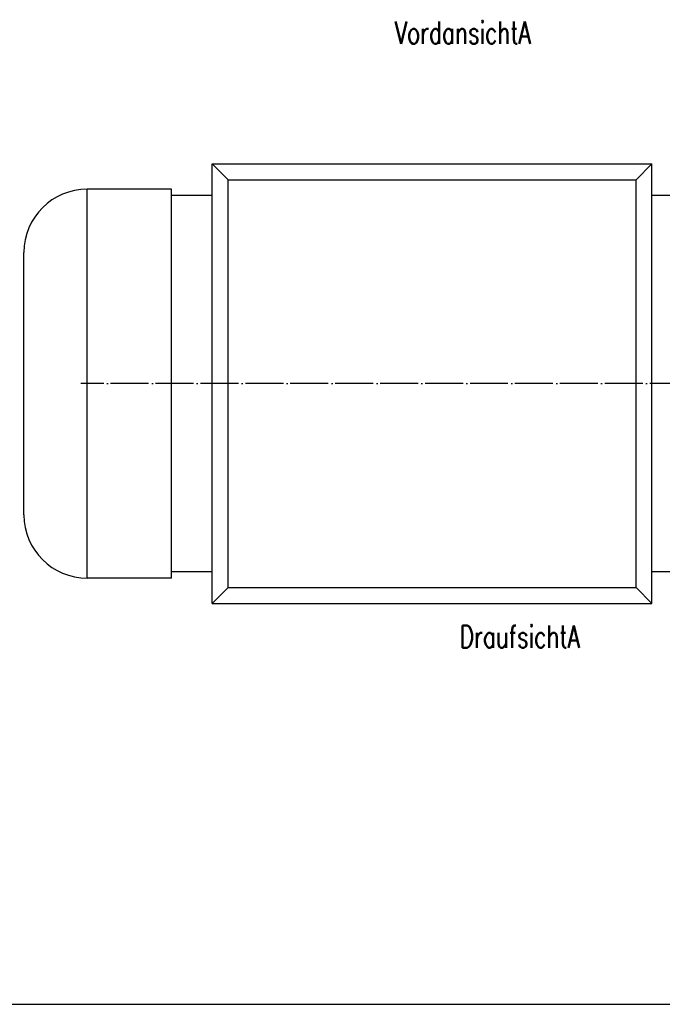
# Model space of a CAD drawing. Header units: inches. Extents: x -280 to 281, y -205 to 205.
# Tile 12 of 38: x -49 to 53, y -205 to -49. Entities that reach past the tile are written whole.
import ezdxf

# ---------------------------------------------------------------- set-up
doc = ezdxf.new("R2010")
doc.units = ezdxf.units.IN
doc.linetypes.add('DOT_CENTER', pattern=[14, 12, -1, 0, -1])
doc.layers.add('1', color=7, linetype='Continuous')
doc.styles.add('CONVERTER_11', font='txt.shx', dxfattribs={"width": 0.72})

# ---------------------------------------------------------------- blocks, each defined once
blk = doc.blocks.new('VordansichtA_von_', base_point=(60.25, 50))
at = {"layer": '1', "color": 3, "insert": (42.25, -98.25), "char_height": 7, "attachment_point": 2, "line_spacing_factor": 1.320528, "style": 'CONVERTER_11'}
blk.add_mtext('VordansichtA', dxfattribs=at)
blk = doc.blocks.new('5222013340_00_G23_G27_BF_B14R_Motor_Bgr_63_EEXDe_1_1__5', base_point=(-96.5, -282.25))
at = {"color": 7, "linetype": 'Continuous'}
for p, q in [((-37, -143.25), (-32, -148.25)), ((-37, -282.25), (-37, -143.25)), ((-37, -143.25), (102, -143.25)), ((102, -143.25), (97, -148.25)), ((102, -282.25), (102, -143.25)), ((-49.91, -151.25), (-76.5, -151.25)), ((-49.91, -153.25), (-49.91, -151.25)), ((-37, -153.25), (-49.91, -153.25)), ((-49.91, -272.25), (-49.91, -153.25)), ((115.5, -153.25), (102, -153.25)), ((-96.5, -254.25), (-96.5, -171.25)), ((-49.91, -274.25), (-49.91, -272.25)), ((-37, -272.25), (-49.91, -272.25)), ((115.5, -272.25), (102, -272.25)), ((-49.91, -274.25), (-76.5, -274.25)), ((-32, -277.25), (-37, -282.25)), ((97, -277.25), (102, -282.25)), ((-37, -282.25), (102, -282.25))]:
    blk.add_line(p, q, dxfattribs=at)
at = {"color": 8, "linetype": 'Continuous'}
for p, q in [((-32, -277.25), (-32, -148.25)), ((-32, -148.25), (97, -148.25)), ((97, -277.25), (97, -148.25)), ((-76.5, -274.25), (-76.5, -151.25)), ((-32, -277.25), (97, -277.25))]:
    blk.add_line(p, q, dxfattribs=at)
at = {"color": 7, "linetype": 'Continuous'}
for centre, start, end in [((-76.5, -171.25), 90, 180), ((-76.5, -254.25), 180, 270)]:
    blk.add_arc(centre, 20, start, end, dxfattribs=at)
at = {"layer": '1', "color": 2, "linetype": 'DOT_CENTER'}
blk.add_line((127.5, -212.75), (-78.5, -212.75), dxfattribs=at)
blk = doc.blocks.new('5222013340_00_G23_G27_BF_B14R_Motor_Bgr_63_EEXDe_1__6', base_point=(-96.5, -282.25))
blk.add_blockref('5222013340_00_G23_G27_BF_B14R_Motor_Bgr_63_EEXDe_1_1__5', (-96.5, -282.25))
blk = doc.blocks.new('DraufsichtA_von_', base_point=(60.25, -212.75))
blk.add_blockref('5222013340_00_G23_G27_BF_B14R_Motor_Bgr_63_EEXDe_1__6', (-96.5, -282.25))
at = {"layer": '1', "color": 3, "insert": (60.25, -289.25), "char_height": 7, "attachment_point": 2, "line_spacing_factor": 1.320528, "style": 'CONVERTER_11'}
blk.add_mtext('DraufsichtA', dxfattribs=at)
blk = doc.blocks.new('_Rahmen_A2', base_point=(0, 0))
at = {"layer": '1', "color": 7, "linetype": 'Continuous'}
blk.add_line((-280, -204.5), (280, -204.5), dxfattribs=at)
blk = doc.blocks.new('1__13', base_point=(99910, 101695.5))
at = {"layer": '1'}
blk.add_blockref('_Rahmen_A2', (0, 0), dxfattribs=at)
blk = doc.blocks.new('1__14', base_point=(99910, 101695.5))
at = {"layer": '1'}
blk.add_blockref('1__13', (99910, 101695.5), dxfattribs=at)

msp = doc.modelspace()

# ---------------------------------------------------------------- block references
at = {"xscale": 0.5, "yscale": 0.5, "zscale": 0.5}
for name, p in [('VordansichtA_von_', (30.13, 25)), ('DraufsichtA_von_', (30.13, -106.37))]:
    msp.add_blockref(name, p, dxfattribs=at)
at = {"layer": '1'}
msp.add_blockref('1__14', (99910, 101695.5), dxfattribs=at)

doc.saveas('drawing.dxf')
